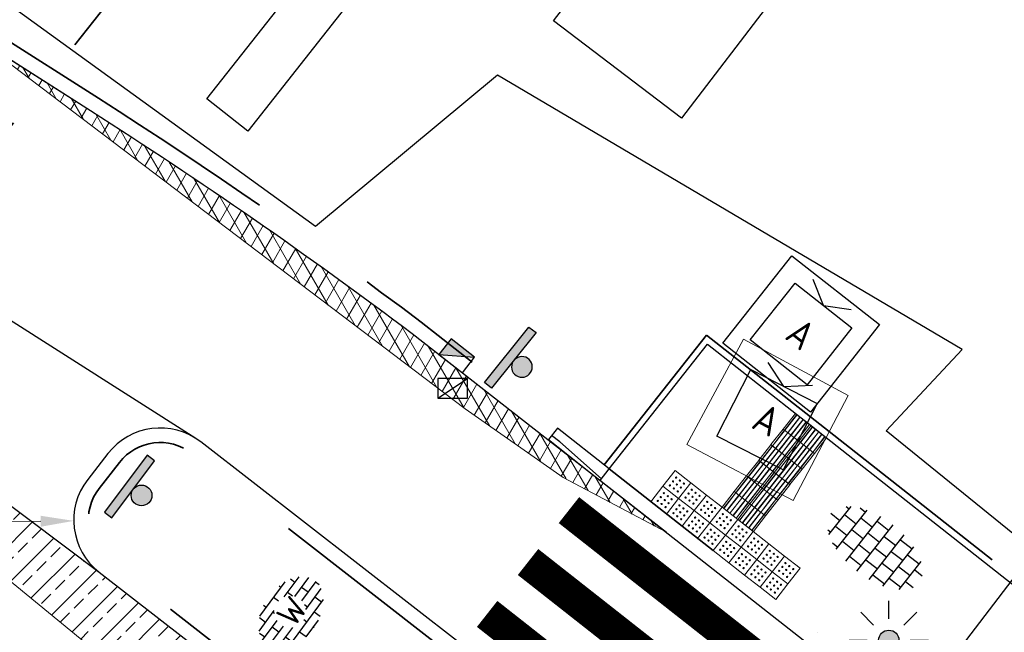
# Model space of a CAD drawing. Header units: metres. Extents: x -1 to 222837, y -2 to 853657.
# Tile 195 of 256: x 111297 to 111312, y 426554 to 426564. Entities that reach past the tile are written whole.
import ezdxf
from ezdxf.enums import TextEntityAlignment as Align

# ---------------------------------------------------------------- set-up
doc = ezdxf.new("R2010")
doc.units = ezdxf.units.M
doc.header["$XCLIPFRAME"] = 0
for name, pattern in [('AL-TEKENBLADGRENS', [11.5, 2.5, -1.5, 1, -1.5, 1, -1.5, 2.5]), ('VH-BUSHALTEBAND', [4, 2, -2]), ('VH-OPSLUITBAND_100X200', [16, 8, -2, 4, -2]), ('VH-TROTTOIRBAND_130-150', [15, 5, -2, 2, -2, 2, -2])]:
    doc.linetypes.add(name, pattern=pattern)
for name, color, linetype, lineweight in [('A-TXT-T25', 7, 'Continuous', 25), ('B-ALG', 8, 'Continuous', 5), ('B-ALG_BEstaand asfalt', 8, 'Continuous', 5), ('B-GRS-WERKGRENS', 4, 'WERKGRENS', 25), ('B-OI-RI-GWA_KOLK-S', 30, 'Continuous', 30), ('B-WE-IE-MEUBILAIR_WEGMEUBILAIR-S', 7, 'Continuous', 25), ('N-WE-GR-BOS-A', 42, 'Continuous', 18), ('N-WE-RI-HWA_GOOT_LIJNGOOT-G', 150, 'Continuous', 35), ('N-WE-RI-HWA_KOLK-S', 150, 'Continuous', 25), ('N-WE-VH-KANTOPSLUITING_OPSLUITBAND_100X200-G VOETPAD', 150, 'VH-OPSLUITBAND_100X200', 35), ('N-WE-VH-KANTOPSLUITING_RWSBAND-G', 210, 'VH-TROTTOIRBAND_130-150', 35), ('N-WE-VH-KANTOPSLUITING_VERLAAGDE BAND', 30, 'VH-BUSHALTEBAND', 35), ('N-WE-VH-KANTOPSLUITING_VOORKANT OB 100X200', 7, 'Continuous', 25), ('N-WE-VH-KANTOPSLUITING_VOORKANT RWS-BAND', 7, 'Continuous', 25), ('N-WE-VH-VERHARDING_ASFALT-A', 252, 'Continuous', 18), ('N-WE-VH-VERHARDING_BETONSTRAATSTEEN-S', 7, 'Continuous', 25), ('N-WE-VH-VERHARDING_TEGEL-S', 7, 'Continuous', 25), ('N-WE-VW-BLINDENGELEIDEROUTE-Geleidetegel_G', 30, 'Continuous', 18), ('N-WE-VW-BLINDENGELEIDEROUTE-noppentetegel_G', 30, 'Continuous', 18), ('N-WE-VW-MARKERING_DWARS_OVERSTEEK_VOETGANGERS-G', 7, 'Continuous', 35), ('X-XX-AL-HOOGTELABEL-T25', 7, 'Continuous', 25), ('X-XX-AL-TEKENBLADGRENS-G blad 2', 7, 'AL-TEKENBLADGRENS', 35)]:
    doc.layers.add(name, color=color, linetype=linetype, lineweight=lineweight)
for name, color, linetype in [('BORD-ZWART', 7, 'Continuous'), ('Verkeersbord', 7, 'Continuous'), ('Verloopband', 7, 'Continuous'), ('X-REF', 7, 'Continuous')]:
    doc.layers.add(name, color=color, linetype=linetype)
doc.styles.add('$0$RPS_18', font='isocp.shx', dxfattribs={"height": 1.8})
doc.styles.add('NLCS-ISO', font='NLCS-ISO.ttf')
doc.styles.add('NLCS-ISO-ANNOTATIEF-T25', font='NLCS-ISO.ttf', dxfattribs={"height": 2.5})
doc.styles.add('NLCS-ISO-M1000-T25', font='NLCS-ISO.ttf')
doc.linetypes.add('WERKGRENS', pattern='A,2.5,-1,[133,ltypeshp.shx,S=1,R=0,X=-1,Y=0],-1,2.5', length=7)
doc.dimstyles.new('NLCS-ANNOTATIEF-T25-PIJL', dxfattribs={"dimtxt": 2.5, "dimasz": 2.5, "dimexe": 2, "dimexo": 2, "dimgap": 0.7, "dimtad": 1, "dimzin": 0, "dimdsep": 46, "dimtxsty": 'NLCS-ISO-ANNOTATIEF-T25', "dimcen": 0, "dimdle": 2, "dimclrd": 256, "dimclre": 256, "dimclrt": 256, "dimadec": 5, "dimazin": 0, "dimtfac": 1, "dimtofl": 0, "dimtmove": 1, "dimatfit": 0, "dimfxl": 2, "dimfxlon": 1, "dimtfillclr": 254, "dimtolj": 1, "dimtzin": 0, "dimlwd": 18, "dimlwe": 18, "dimarcsym": 0})
picture_1 = doc.add_image_def('image1.ecw', size_in_pixel=(400001, 250001))
picture_2 = doc.add_image_def('image2.ecw', size_in_pixel=(120000, 80000))
picture_3 = doc.add_image_def('image6.jpg', size_in_pixel=(765, 757))
picture_4 = doc.add_image_def('image15.png', size_in_pixel=(67, 354))

# ---------------------------------------------------------------- blocks, each defined once
blk = doc.blocks.new('SVH-TEGEL_300X300_DUN_HALFST-SO')
for p, q in [((-3.698147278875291, 2.25), (-2.999999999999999, 2.25)), ((-2.999999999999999, -2.520600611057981), (-2.999999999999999, 2.520600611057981)), ((-1.499999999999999, -2.866499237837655), (-1.499999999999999, 2.866499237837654)), ((-1.499999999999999, 2.25), (0, 2.25)), ((1.110223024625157e-15, -2.972868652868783), (1.110223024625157e-15, 2.972868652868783)), ((1.500000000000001, -2.866499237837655), (1.500000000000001, 2.866499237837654)), ((1.5, 2.25), (3, 2.25)), ((3, -2.520600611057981), (3, 2.520600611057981)), ((-4.885117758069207, 1.5), (-4.499999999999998, 1.5)), ((-4.499999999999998, -1.80215890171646), (-4.499999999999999, 1.80215890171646)), ((-2.999999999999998, 1.5), (-1.499999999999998, 1.5)), ((2.220446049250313e-15, 1.5), (1.500000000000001, 1.5)), ((3.000000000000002, 1.5), (4.500000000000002, 1.5)), ((4.500000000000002, -1.80215890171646), (4.5, 1.80215890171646)), ((-5.658165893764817, 0), (-4.5, 0)), ((-4.499999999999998, 0.7500000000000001), (-2.999999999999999, 0.7500000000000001)), ((-2.999999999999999, 0), (-1.499999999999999, 0)), ((-1.499999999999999, 0.7500000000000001), (1.110223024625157e-15, 0.7500000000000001)), ((0, 0), (1.500000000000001, 0)), ((1.500000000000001, 0.7500000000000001), (3, 0.7500000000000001)), ((3, 0), (4.500000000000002, 0)), ((4.500000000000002, 0.7500000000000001), (5.47514610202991, 0.7500000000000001)), ((-4.5, -0.7500000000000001), (-3, -0.7500000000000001)), ((-1.5, -0.7500000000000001), (0, -0.7500000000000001)), ((1.499999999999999, -0.7500000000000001), (3, -0.7500000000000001)), ((4.5, -0.7500000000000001), (5.47514610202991, -0.7500000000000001)), ((-4.885117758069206, -1.5), (-4.5, -1.5)), ((-2.999999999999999, -1.5), (-1.499999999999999, -1.5)), ((1.110223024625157e-15, -1.5), (1.500000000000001, -1.5)), ((3, -1.5), (4.500000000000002, -1.5)), ((-3.69814727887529, -2.25), (-2.999999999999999, -2.25)), ((-1.499999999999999, -2.25), (1.110223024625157e-15, -2.25)), ((1.500000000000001, -2.25), (3, -2.25))]:
    blk.add_line(p, q)
at = {"style": 'NLCS-ISO'}
blk.add_attdef('FORMAAT', text='', height=1.8, dxfattribs=at).set_placement((-5.758165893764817, 0), align=Align.MIDDLE_RIGHT)
blk.add_attdef('KLEUR', text='', height=1.8, dxfattribs=at).set_placement((5.57514610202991, 0), align=Align.MIDDLE_LEFT)
at = {"style": 'NLCS-ISO', "flags": 1}
blk.add_attdef('FUNCTIE', text='', height=1.8, dxfattribs=at).set_placement((0.1159930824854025, -3.584775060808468), align=Align.MIDDLE_CENTER)
blk = doc.blocks.new('wiu295a')
at = {"layer": 'BORD-ZWART'}
for points in [[(0.02287663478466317, 0), (1.734723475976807e-18, 0), (0, -0.1796360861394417), (0.02287663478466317, -0.1796360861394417)], [(0.02287663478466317, -0.08981804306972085, 1), (0.07516607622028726, -0.08981804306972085, 1)]]:
    blk.add_hatch(color=256, dxfattribs=at).paths.add_polyline_path(points)
blk.add_lwpolyline([(0.02287663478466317, 0), (0, 0), (0, -0.1796360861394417), (0.02287663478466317, -0.1796360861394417)], close=True, dxfattribs=at)
blk.add_circle((0.04902135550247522, -0.08981804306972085), 0.02614472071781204, dxfattribs=at)
blk = doc.blocks.new('Bestaande ondergrondse container')
at = {"color": 7, "lineweight": -3}
for p, q in [((105186.0601822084, 433066.6521815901, -1.535702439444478), (105187.3290782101, 433067.9288581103, -1.535702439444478)), ((105187.3290782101, 433067.9288581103, -1.535702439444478), (105188.6057547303, 433066.6599621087, -1.535702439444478)), ((105186.5056573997, 433066.6535431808, -1.535702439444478), (105187.3304398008, 433067.483382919, -1.535702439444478)), ((105186.9180486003, 433067.0684630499, -1.535702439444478), (105187.0331880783, 433067.5034836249, -1.535702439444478)), ((105187.3304398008, 433067.483382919, -1.535702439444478), (105188.160279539, 433066.658600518, -1.535702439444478)), ((105186.9180486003, 433067.0684630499, -1.535702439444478), (105186.4837399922, 433066.9506664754, -1.535702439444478)), ((105187.3368587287, 433065.3832855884, -1.535702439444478), (105186.0601822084, 433066.6521815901, -1.535702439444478)), ((105187.3354971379, 433065.8287607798, -1.535702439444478), (105186.5056573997, 433066.6535431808, -1.535702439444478)), ((105188.160279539, 433066.658600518, -1.535702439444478), (105187.3354971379, 433065.8287607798, -1.535702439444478)), ((105188.6057547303, 433066.6599621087, -1.535702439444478), (105187.3368587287, 433065.3832855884, -1.535702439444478))]:
    blk.add_line(p, q, dxfattribs=at)
at = {"color": 7, "lineweight": -3, "style": '$0$RPS_18'}
blk.add_text('A', height=0.45, rotation=45.17512346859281, dxfattribs=at).set_placement((105187.3329684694, 433066.6560718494, -1.535702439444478), align=Align.MIDDLE_CENTER)
blk = doc.blocks.new('afvalcontainer')
at = {"color": 8, "lineweight": -3}
for p, q in [((-0.7585607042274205, -0.2475515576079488), (-0.2475515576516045, 0.7585607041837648)), ((-0.2475515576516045, 0.7585607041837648), (0.7585607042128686, 0.2475515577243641)), ((-0.5030561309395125, 0.2555045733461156), (-0.5263289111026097, 0.688898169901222)), ((-0.5030561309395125, 0.2555045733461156), (-0.866749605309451, 0.01865295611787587)), ((0.7585607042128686, 0.2475515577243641), (0.2475515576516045, -0.7585607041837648)), ((0.2475515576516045, -0.7585607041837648), (-0.7585607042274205, -0.2475515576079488))]:
    blk.add_line(p, q, dxfattribs=at)
at = {"color": 8, "lineweight": -3, "style": '$0$RPS_18'}
blk.add_text('A', height=0.4340180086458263, rotation=63.07377086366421, dxfattribs=at).set_placement((0, 0), align=Align.MIDDLE_CENTER)
blk = doc.blocks.new('B-SRI-KOLK_TROTTOIR-SO')
at = {"color": 0}
blk.add_line((-1.124999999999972, 0), (1.124999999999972, 1.499999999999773), dxfattribs=at)
blk.add_3dface([(-1.124999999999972, 0), (1.124999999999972, 0), (1.124999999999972, 1.499999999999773), (-1.124999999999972, 1.499999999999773)], dxfattribs=at)
blk = doc.blocks.new('verloopband')
at = {"layer": 'Verloopband', "flags": 128}
blk.add_lwpolyline([(0, 0.07), (1, 0.07), (1, -0.1500000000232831), (0, -0.1500000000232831)], close=True, dxfattribs=at)
blk.add_lwpolyline([(0, -0.1186965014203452), (0.8408326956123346, -0.07123103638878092), (1, -0.07123103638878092)], dxfattribs=at)
blk = doc.blocks.new('N-SRI-KOLK_TROTTOIR-SO')
blk.add_hatch(color=256).paths.add_polyline_path([(1.125000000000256, 1.499999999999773), (-1.124999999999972, 1.499999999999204), (-1.124999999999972, 5.684341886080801e-13)])
blk.add_line((-1.124999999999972, 0), (1.124999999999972, 1.499999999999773))
at = {"flags": 128}
blk.add_lwpolyline([(-1.124999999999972, 0), (1.124999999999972, 0), (1.124999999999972, 1.499999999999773), (-1.124999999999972, 1.499999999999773)], close=True, dxfattribs=at)
blk = doc.blocks.new('nieuw verkeersbord')
at = {"layer": 'BORD-ZWART'}
h = blk.add_hatch(color=256, dxfattribs=at)
edge = h.paths.add_edge_path(flags=16)
edge.add_ellipse((0, 0), major_axis=(0.1109226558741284, 0.1109226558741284), ratio=1, start_angle=0, end_angle=360, ccw=False)
edge = h.paths.add_edge_path()
edge.add_line((-0.3151499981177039, -0.4644461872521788), (0.5151823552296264, 0.222748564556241))
blk.add_hatch(color=256, dxfattribs=at).paths.add_polyline_path([(0.6026965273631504, 0.1170058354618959), (-0.22763582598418, -0.5701889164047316), (-0.3151499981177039, -0.4644461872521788), (0.5151823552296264, 0.222748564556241)])
blk.add_lwpolyline([(0.6026965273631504, 0.1170058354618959), (-0.22763582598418, -0.5701889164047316), (-0.3151499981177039, -0.4644461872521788), (0.5151823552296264, 0.222748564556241)], close=True, dxfattribs=at)
at = {"layer": 'BORD-ZWART', "extrusion": (0, 0, -1)}
blk.add_ellipse((0, 0), major_axis=(0.1109226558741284, 0.1109226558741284), ratio=0.9999999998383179, start_param=-1.47675163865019, end_param=4.806433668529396, dxfattribs=at)
blk = doc.blocks.new('*D1832')
at = {"layer": 'A-TXT-T25', "linetype": 'Continuous', "lineweight": 18, "transparency": 16777216}
blk.add_line((111294.6094539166, 426555.9546586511), (111297.3493502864, 426555.9861292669), dxfattribs=at)
at = {"layer": 'A-TXT-T25', "transparency": 16777216}
blk.add_solid([(111297.3483931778, 426556.0694571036), (111297.350307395, 426555.90280143), (111297.8493173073, 426555.9918719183)], dxfattribs=at)
at = {"layer": 'Defpoints', "color": 0, "transparency": 16777216}
for p in [(111298.849251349, 426556.0033572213, 6.402370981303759), (111297.8493173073, 426555.9918719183, 6.402370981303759)]:
    blk.add_point(p, dxfattribs=at)
at = {"layer": 'A-TXT-T25', "transparency": 16777216, "insert": (111295.4449192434, 426556.3542805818), "char_height": 0.5, "attachment_point": 5, "rotation": 0.6580738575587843, "style": 'NLCS-ISO-ANNOTATIEF-T25'}
blk.add_mtext('\\A1;R1.00', dxfattribs=at)
blk = doc.blocks.new('N-SIE-WEG_LICHTMAST_SPOT-SO')
h = blk.add_hatch(color=256)
edge = h.paths.add_edge_path()
edge.add_arc((0, 0), 0.7698654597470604, 0, 360)
for p, q in [((-8.731149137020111e-10, 1.624763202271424), (-2.91038304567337e-10, 3.000000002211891)), ((-2.121320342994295, 2.121320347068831), (-1.148881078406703, 1.148881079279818)), ((1.148881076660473, 1.148881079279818), (2.121320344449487, 2.121320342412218)), ((-3.000000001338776, 4.656612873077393e-09), (-1.624763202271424, 2.328306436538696e-09)), ((1.624763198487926, -1.746229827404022e-09), (2.99999999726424, -1.164153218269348e-09)), ((-2.121320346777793, -2.121320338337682), (-1.148881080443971, -1.148881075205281)), ((1.148881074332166, -1.148881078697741), (2.12132034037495, -2.121320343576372)), ((-3.783497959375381e-09, -2.999999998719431), (-2.91038304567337e-09, -1.624763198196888))]:
    blk.add_line(p, q)
blk.add_circle((0, 0), 0.7698654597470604)
at = {"style": 'NLCS-ISO'}
blk.add_attdef('TYPE', text='', height=1.8, dxfattribs=at).set_placement((-2.91038304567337e-10, 3.000000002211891), align=Align.BOTTOM_CENTER)
blk = doc.blocks.new('Geleidetegel')
at = {"layer": 'N-WE-VW-BLINDENGELEIDEROUTE-Geleidetegel_G', "transparency": 33554585, "flags": 128}
for points in [[(0, 0.2999999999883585), (0.3000000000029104, 0.2999999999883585), (0.3000000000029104, 0), (0, 0)], [(0.03199999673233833, 0.2919999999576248), (0.02799999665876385, 0.2919999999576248), (0.0279999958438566, 0.007999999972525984), (0.03199999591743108, 0.007999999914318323)], [(0.09199999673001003, 0.2919999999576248), (0.08799999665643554, 0.2919999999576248), (0.08799999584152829, 0.007999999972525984), (0.09199999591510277, 0.007999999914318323)], [(0.1519999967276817, 0.2919999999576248), (0.1479999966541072, 0.2919999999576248), (0.1479999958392, 0.007999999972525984), (0.1519999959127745, 0.007999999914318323)], [(0.2119999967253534, 0.2919999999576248), (0.2079999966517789, 0.2919999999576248), (0.2079999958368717, 0.007999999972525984), (0.2119999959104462, 0.007999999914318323)], [(0.2719999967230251, 0.2919999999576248), (0.2679999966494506, 0.2919999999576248), (0.2679999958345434, 0.007999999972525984), (0.2719999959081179, 0.007999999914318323)]]:
    blk.add_lwpolyline(points, close=True, dxfattribs=at)
blk = doc.blocks.new('Noppentegel')
at = {"layer": 'N-WE-VW-BLINDENGELEIDEROUTE-noppentetegel_G', "transparency": 33554585, "flags": 128}
blk.add_lwpolyline([(0, 0.2999999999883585), (0.3000000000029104, 0.2999999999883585), (0.3000000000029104, 0), (0, 0)], close=True, dxfattribs=at)
at = {"layer": 'N-WE-VW-BLINDENGELEIDEROUTE-noppentetegel_G', "transparency": 33554585}
for centre in [(0.07499999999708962, 0.2249999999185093), (0.07499999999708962, 0.1499999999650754), (0.1499999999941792, 0.2249999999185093), (0.1499999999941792, 0.1499999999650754), (0.2249999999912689, 0.2249999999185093), (0.2249999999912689, 0.1499999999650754), (0.07499999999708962, 0.07500000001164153), (0.1499999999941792, 0.07500000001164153), (0.2249999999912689, 0.07500000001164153)]:
    blk.add_circle(centre, 0.01, dxfattribs=at)
blk = doc.blocks.new('BSS wit')
h = blk.add_hatch()
h.set_pattern_fill('AR-BRSTD', color=256, scale=0.009233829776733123, angle=0.1624674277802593, style=0)
h.set_pattern_definition([(0.1624674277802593, (-601.5461458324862, -259.7712112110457), (-0.001773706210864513, 0.62551373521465), []), (90.16246742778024, (-601.5461458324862, -259.7712112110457), (-0.9399270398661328, 0.6228535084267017), [0.6255162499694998, -0.6255162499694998])])
edge = h.paths.add_edge_path()
edge.add_ellipse((-0.03022775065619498, -0.03658207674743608), major_axis=(3.037469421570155, 0.008613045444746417), ratio=0.6810508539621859, start_angle=0, end_angle=360)
edge = h.paths.add_edge_path(flags=16)
edge.add_arc((-0.003769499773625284, 0.07259626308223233), 1.199928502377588, 270.0000000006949, 360)
edge.add_arc((-0.003769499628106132, 0.07259626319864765), 1.199928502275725, 359.9999999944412, 450.0000000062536)
edge.add_arc((-0.003769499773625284, 0.07259626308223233), 1.199928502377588, 89.99999999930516, 180)
edge.add_arc((-0.003769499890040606, 0.072596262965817), 1.199928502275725, 179.9999999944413, 270.0000000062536)
at = {"layer": 'X-XX-AL-HOOGTELABEL-T25', "insert": (-0.8619988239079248, 0.8792535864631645), "char_height": 1.799999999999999, "attachment_point": 1, "style": 'NLCS-ISO-M1000-T25'}
blk.add_mtext_dynamic_manual_height_columns('\\pt3.6;W', width=14.67812013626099, gutter_width=12.5, heights=[0], dxfattribs=at)

msp = doc.modelspace()

# ---------------------------------------------------------------- hatches: boundary and pattern name
at = {"layer": 'N-WE-GR-BOS-A', "transparency": 33554559}
h = msp.add_hatch(dxfattribs=at)
h.set_pattern_fill('AGR-BOSPLANTSOEN', color=102, scale=0.2, style=0, pattern_type=2)
h.set_pattern_definition([(0, (-0.75, 0), (0.2, 0.2), [0.24, -0.16]), (90, (-0.63, -0.08000000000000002), (-0.8, 4.898587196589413e-17), [0.16, -0.24]), (90, (-0.4299999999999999, 0.12), (-0.8, 4.898587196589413e-17), [0.16, -0.24]), (90, (-0.23, -0.04000000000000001), (-0.8, 4.898587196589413e-17), [0.08000000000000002, -0.3200000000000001]), (90, (-0.02999999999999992, 0.16), (-0.8, 4.898587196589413e-17), [0.08000000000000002, -0.3200000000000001])])
edge = h.paths.add_edge_path()
edge.add_arc((111241.0509476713, 426592.1892188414), 0.2800000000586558, 142.6659555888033, 234.754318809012, ccw=False)
edge.add_line((111240.8283159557, 426592.3590279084), (111241.9001414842, 426593.764267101))
edge.add_line((111241.9001414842, 426593.764267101), (111253.3721972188, 426585.0141252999))
edge.add_line((111253.3721972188, 426585.0141252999), (111296.0274573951, 426552.4794528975))
edge.add_line((111296.0274573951, 426552.4794528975), (111299.6357643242, 426549.7251141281))
edge.add_arc((111299.4659552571, 426549.5024824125), 0.2800000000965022, -37.36442750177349, 52.66595556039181, ccw=False)
edge.add_arc((111299.4659552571, 426549.5024824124), 0.2800000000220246, 232.66595558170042, 322.635572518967, ccw=False)
edge.add_line((111299.2961461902, 426549.2798506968), (111295.6211065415, 426552.0850888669))
edge.add_line((111295.6211065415, 426552.0850888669), (111254.090831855, 426583.7616951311))
edge.add_line((111254.090831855, 426583.7616951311), (111252.0806476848, 426585.2949335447))
edge.add_arc((111221.6241786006, 426545.3643451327), 50.22000000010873, 52.66595557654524, 63.97588805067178)
edge.add_line((111243.6581709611, 426590.4925135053), (111242.1236319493, 426591.2417577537))
edge.add_arc((111246.4113771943, 426600.0235566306), 9.772653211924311, 235.5944124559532, 243.97588805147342, ccw=False)
at = {"layer": 'N-WE-VH-VERHARDING_ASFALT-A', "transparency": 33554559}
h = msp.add_hatch(dxfattribs=at)
h.set_pattern_fill('AVH-ASFALT_LAAG2-D', color=256, scale=20, style=0, pattern_type=2)
h.set_pattern_definition([(45, (0, 0), (-0.2828427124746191, 0.2828427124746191), []), (45, (0.24, 0), (-0.2828427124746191, 0.2828427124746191), [0.2, -0.1])])
h.paths.add_polyline_path([(111298.2353987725, 426555.2139365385), (111284.2847763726, 426565.7187039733), (111284.099336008, 426565.4829823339), (111284.4051802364, 426565.2423770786), (111285.1351178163, 426564.6681409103), (111287.225, 426563.001), (111293.604, 426557.772), (111299.297, 426553.102), (111304.208, 426549.126), (111304.8081575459, 426548.6202144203), (111305.5256451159, 426549.5163981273), (111305.3271848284, 426549.6726491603), (111302.1764050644, 426552.136944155), (111302.1824950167, 426552.1446792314)])
h = msp.add_hatch(dxfattribs=at)
h.set_pattern_fill('AVH-ASFALT', color=256, style=0, pattern_type=2)
h.set_pattern_definition([(59.99999999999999, (107770.7087578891, 433861.1106310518), (-0.1732050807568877, 0.1), []), (120, (107770.7087578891, 433861.1106310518), (-0.1732050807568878, -0.09999999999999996), [])])
h.paths.add_polyline_path([(111298.1034125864, 426562.2040033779), (111296.3274089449, 426563.3354391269), (111297.039, 426562.796), (111303.7689999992, 426557.6870000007), (111305.25, 426556.6510000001), (111306.8133858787, 426555.8191487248), (111305.7380432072, 426556.6649285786), (111302.9695843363, 426558.826573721, 0.01975236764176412)])

# ---------------------------------------------------------------- linework, layer by layer
at = {"flags": 128}
msp.add_lwpolyline([(111299.6937395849, 426557.2412918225), (111276.0351859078, 426572.3238016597, 0.3838727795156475), (111275.8371865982, 426572.2907281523), (111275.8281217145, 426572.279338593, 0.4220898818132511), (111275.8552571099, 426572.0661010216), (111298.2353987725, 426555.2139365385)], format="xyb", dxfattribs=at)
msp.add_lwpolyline([(111307.7082770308, 426549.4112879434), (111314.3572247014, 426558.1285293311)], dxfattribs=at)
at = {"layer": 'B-ALG'}
for p, q in [((111307.125, 426557.15), (111307.981, 426558.744)), ((111307.981, 426558.744), (111309.563, 426557.892)), ((111309.563, 426557.892), (111308.732, 426556.301)), ((111308.732, 426556.301), (111307.125, 426557.15))]:
    msp.add_line(p, q, dxfattribs=at)
at = {"layer": 'B-ALG_BEstaand asfalt'}
msp.add_lwpolyline([(111284.2847763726, 426565.7187039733), (111284.099336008, 426565.4829823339), (111284.4051802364, 426565.2423770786), (111285.1351178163, 426564.6681409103), (111287.225, 426563.001), (111293.604, 426557.772), (111299.297, 426553.102), (111304.208, 426549.126), (111304.8081575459, 426548.6202144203), (111305.5280072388, 426549.5193485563)], dxfattribs=at)
msp.add_lwpolyline([(111298.1034125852, 426562.2040033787), (111296.3274089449, 426563.3354391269), (111297.039, 426562.796), (111303.7689999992, 426557.6870000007), (111305.25, 426556.6510000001), (111306.8133858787, 426555.8191487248), (111305.7380432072, 426556.6649285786), (111302.9695843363, 426558.826573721, 0.01975236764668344), (111298.1034125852, 426562.2040033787)], format="xyb", close=True, dxfattribs=at)
at = {"layer": 'B-GRS-WERKGRENS', "flags": 128}
msp.add_lwpolyline([(110696.0424106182, 426984.6551705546), (110683.8610691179, 426993.057474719), (110681.5433510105, 426989.6480306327), (110647.804664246, 426943.6555516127), (110640.0829047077, 426933.436593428), (110631.1127847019, 426920.9005163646, 0.1052077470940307), (110625.3199437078, 426903.2705121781), (110623.1194538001, 426903.113495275), (110622.830169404, 426899.1403920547), (110622.8256512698, 426889.0690046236), (110624.3139670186, 426881.9130925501), (110619.9477974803, 426879.8592502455), (110610.3848135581, 426873.207518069), (110605.3942378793, 426863.2002755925), (110609.4477666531, 426861.4866118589), (110615.1856417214, 426858.504099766), (110624.3282556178, 426850.7907658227), (110624.9801728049, 426851.6021558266), (110633.8740789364, 426844.4562824), (110643.0504079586, 426836.1434560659), (110655.367388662, 426823.3668903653), (110656.8702434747, 426821.8449883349), (110655.5568984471, 426820.1318635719), (110651.997115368, 426815.8250707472), (110661.0856959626, 426808.0310218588), (110673.7143256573, 426797.891610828), (110678.993274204, 426800.934996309), (110682.0086933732, 426797.6368472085), (110681.344112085, 426795.888686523), (110682.3405690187, 426793.9995004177), (110688.6091525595, 426792.8126839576), (110694.41617521, 426788.3905130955), (110707.3497558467, 426779.7534084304), (110715.9972366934, 426773.9650536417), (110732.7150735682, 426767.3389972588), (110745.7247381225, 426763.2028363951), (110771.1913910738, 426758.3730034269, 0.0609614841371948), (110771.6742144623, 426758.3185337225), (110776.6174174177, 426758.3651608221, 0.2032448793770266), (110778.0491764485, 426758.9882305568), (110779.3917933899, 426760.4027955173), (110780.9872746, 426760.4433705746), (110817.1705238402, 426756.6065852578), (110816.6589365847, 426751.3460615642), (110815.9469375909, 426746.5189721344), (110856.8361080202, 426742.5539318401), (110868.4640110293, 426743.0014730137), (110903.6966093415, 426739.1644006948), (110904.3847656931, 426743.7349138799), (110908.7550371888, 426743.067090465), (110933.5331868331, 426740.8074904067), (110948.0407957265, 426738.8472880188), (110947.4256188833, 426740.872800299), (110946.14130311, 426744.2354513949), (110945.7955257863, 426745.680326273), (110945.6322420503, 426748.1470819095), (110946.2840048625, 426749.2657339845), (110950.5499639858, 426751.1074321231), (110955.1424905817, 426754.8833393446), (110957.0300469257, 426770.6443471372, -0.1858070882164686), (110962.343869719, 426783.753041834), (110989.6664400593, 426800.1272763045), (111094.2751625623, 426788.8927554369), (111096.9392651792, 426786.253642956), (111113.3869913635, 426770.393124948), (111118.0944315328, 426765.9923202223), (111122.4935519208, 426760.6995836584), (111125.9314280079, 426762.8446207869), (111132.5525830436, 426748.3003109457), (111130.7560233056, 426746.1018552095), (111135.827440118, 426730.5827594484), (111138.6735798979, 426726.3464544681), (111145.5036009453, 426725.303642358), (111154.9471366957, 426706.8248590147), (111165.76027422, 426690.1519650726), (111168.851010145, 426684.8194480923, -0.462362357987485), (111168.5963034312, 426684.1014306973), (111167.0070755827, 426683.4964546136, 0.4204840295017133), (111166.7215780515, 426682.8413432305), (111168.1987302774, 426679.1970582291, 0.40810617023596), (111168.8402120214, 426678.9176776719), (111171.0562501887, 426679.762441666, -0.386510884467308), (111171.6824437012, 426679.5170764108), (111181.5180577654, 426659.6501397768, -0.0508334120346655), (111182.4436142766, 426652.4703984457), (111182.031374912, 426643.9229877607, 0.142473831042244), (111183.8712131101, 426635.0931973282), (111183.4465153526, 426634.924478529, 0.4355485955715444), (111183.1809875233, 426634.2421237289), (111186.4655892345, 426627.4500798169, 0.3910090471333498), (111187.0967900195, 426627.2016989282), (111187.7695481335, 426627.4630768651, -0.6217046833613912), (111188.6778044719, 426626.8695499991), (111191.3535551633, 426623.208575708), (111193.494133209, 426621.7053319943, 0.03124526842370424), (111201.9852196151, 426616.7325161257), (111203.0998856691, 426614.7510582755), (111204.6820374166, 426609.1243931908), (111214.9385831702, 426601.3343371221), (111217.1204325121, 426598.7394550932), (111225.8994778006, 426589.035863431), (111234.1322241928, 426582.7269041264), (111239.4891358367, 426579.6722427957), (111245.6834836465, 426577.3486070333), (111253.4748506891, 426571.9169365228), (111263.600017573, 426564.0525658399), (111282.5854008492, 426548.9024020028), (111301.6691665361, 426532.7467470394, 0.3053725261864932), (111302.2244556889, 426532.685563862), (111306.0352668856, 426534.6841494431, -0.298082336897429), (111306.5802422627, 426534.6314635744), (111324.4608518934, 426520.2967962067), (111328.5946763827, 426517.3176255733), (111334.5616632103, 426512.189702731), (111347.6675561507, 426496.9045799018), (111348.8031598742, 426495.516090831), (111350.8304166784, 426490.6816078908), (111350.3673808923, 426489.5287751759), (111350.1567323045, 426488.1129573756), (111358.3016534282, 426484.7489423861), (111354.8473972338, 426480.6643686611), (111368.3122871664, 426468.1831469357), (111377.3553120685, 426476.9960461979, 0.136337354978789), (111383.9434717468, 426482.7516307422), (111385.2074762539, 426486.3350175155, 0.129089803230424), (111392.532275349, 426491.08500952), (111402.9597618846, 426500.6812524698), (111414.8163060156, 426512.193576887), (111417.847649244, 426515.9853237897), (111419.2589309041, 426514.9337798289), (111421.375873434, 426518.0123052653), (111420.2224410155, 426518.9196459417), (111422.8099583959, 426522.1924138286), (111426.8629929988, 426530.068227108, 0.03507058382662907), (111434.8335464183, 426544.8205773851), (111439.2412545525, 426554.013396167, -0.05230805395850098), (111448.8827128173, 426568.11942653, -0.04052095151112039), (111456.7486855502, 426576.4924393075, -0.04669515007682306), (111473.4247516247, 426590.6197913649), (111485.5950519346, 426597.7661564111, -0.0126766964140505), (111492.9284637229, 426600.9579905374), (111508.064891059, 426606.5203502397, 0.4105065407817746), (111508.3638889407, 426607.1561677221), (111505.567801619, 426615.0734380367, 0.4168207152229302), (111504.9256500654, 426615.3768979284, 0.09058647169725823), (111453.555254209, 426585.3427411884, 0.0753553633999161), (111438.7111210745, 426569.8857630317), (111431.5958255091, 426575.2905675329), (111449.986385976, 426597.6331641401, -0.01679181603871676), (111466.0878947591, 426610.5482008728, -0.05573669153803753), (111491.1449302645, 426625.908952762), (111496.7622742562, 426628.2819660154), (111500.013407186, 426627.407951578), (111496.8382076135, 426635.2441374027, 0.4365131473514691), (111496.1526020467, 426635.5042808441), (111483.8851358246, 426629.4185922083), (111469.1011372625, 426620.6491564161), (111459.7602761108, 426613.6987198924), (111449.6345021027, 426605.6254215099), (111441.1155601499, 426596.9368725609), (111429.1984306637, 426582.1603433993), (111431.0516379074, 426580.4574508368), (111406.385529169, 426549.5490506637), (111397.0352837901, 426537.6586220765), (111395.2825450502, 426538.9635782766), (111392.9954836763, 426535.9500772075), (111394.7181917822, 426534.6519633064), (111385.0563274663, 426522.0908441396), (111383.998881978, 426523.6376428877), (111382.3411651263, 426528.1461280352), (111377.4374856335, 426522.2270736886), (111374.2352015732, 426518.6692079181), (111371.5930673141, 426517.3489785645), (111368.7588418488, 426516.8835270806, -0.1652701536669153), (111368.4414496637, 426516.9363142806), (111351.2648663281, 426526.1508119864), (111324.3950704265, 426546.6660156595, -0.3657024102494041), (111324.2558469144, 426547.2959404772), (111327.3573267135, 426553.7283450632), (111318.6307447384, 426557.5296837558), (111316.9930048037, 426553.805328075, -0.2920440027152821), (111316.5452733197, 426553.5066962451), (111315.0912189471, 426553.4776958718, -0.1776703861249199), (111314.7655320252, 426553.5898813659), (111310.1407708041, 426557.3558275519), (111311.2886824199, 426558.5857615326), (111304.2587068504, 426562.740527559), (111301.5045101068, 426560.4491779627), (111295.9509170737, 426564.4742953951), (111281.0543463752, 426575.691173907), (111258.9288033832, 426592.9569866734), (111249.3591269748, 426601.8547746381, -0.3438650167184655), (111248.8512886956, 426603.8594393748), (111251.0811483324, 426609.1697081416), (111244.5636833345, 426612.1342434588), (111243.3012762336, 426609.3809142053, -0.3875099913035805), (111240.2469963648, 426608.7096509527), (111235.9586375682, 426611.3733961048), (111222.8522928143, 426621.7348748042, -0.1019607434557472), (111210.3565032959, 426637.5663158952), (111200.0165414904, 426658.1072848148), (111201.4139297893, 426658.6407837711), (111199.3001419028, 426663.2598293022), (111197.990567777, 426662.7332623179), (111191.4076180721, 426676.631880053), (111174.4849299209, 426716.3815768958), (111175.4097380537, 426716.7231408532), (111171.0204715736, 426729.4174275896), (111175.0412392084, 426731.1850402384), (111170.1325293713, 426742.3425696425), (111166.2237700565, 426740.4392321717, -0.4104640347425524), (111165.5681753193, 426740.6917918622), (111138.6135310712, 426800.393406), (111133.3696647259, 426808.9959745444), (111125.2445901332, 426812.7714929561), (111122.0803651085, 426814.7113457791), (111120.4074520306, 426811.7274499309), (111112.4651295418, 426815.0538565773), (111113.977004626, 426818.0227839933), (111102.5933559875, 426823.5257286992), (111102.2144963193, 426825.6443524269), (111101.5386328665, 426826.1039587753), (111098.4509470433, 426820.0386147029), (111098.1228457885, 426816.7559039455, -0.478314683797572), (111097.1303952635, 426815.986897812), (111079.7527907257, 426814.8965485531), (111037.4826749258, 426818.9619052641), (111036.1483266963, 426820.6759548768), (111025.3218959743, 426821.8651132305, -0.5882686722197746), (111024.7204334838, 426822.569905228), (111025.1154108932, 426826.7463354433), (111011.1397127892, 426828.3732325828), (111010.5097895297, 426823.3769909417), (110975.0569334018, 426827.1641008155, -0.4227404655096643), (110973.7842456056, 426826.1450109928), (110972.2564244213, 426826.4377795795), (110959.5596344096, 426833.3733697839), (110958.1602694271, 426830.4089901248), (110957.3953844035, 426829.0990291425), (110954.2397359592, 426830.6758590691, 0.4177602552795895), (110954.0263178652, 426831.7811746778), (110953.0451344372, 426832.2922727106), (110947.7288154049, 426821.886746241, 0.394831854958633), (110948.079380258, 426820.5624144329), (110946.5008571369, 426817.2404017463, 0.3462481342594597), (110946.8876094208, 426815.870804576), (110948.0793661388, 426815.2822856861), (110932.6312583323, 426785.3127970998), (110928.0532306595, 426787.6810755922), (110926.081643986, 426783.9946362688), (110917.9799517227, 426788.1352166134), (110915.9109427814, 426784.420039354), (110924.7467047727, 426780.0295897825), (110923.0733290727, 426776.8553623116, -0.3567778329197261), (110920.2971560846, 426775.4672004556), (110916.1874682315, 426776.0071526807), (110915.9141179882, 426771.5713775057), (110913.7364615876, 426768.8555163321), (110905.8767397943, 426769.8295395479), (110900.4013746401, 426769.4948759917), (110863.126309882, 426773.5085708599), (110863.247554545, 426775.3474385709), (110848.0469843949, 426776.8986724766), (110848.3121041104, 426779.5808031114), (110834.4844412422, 426781.2506378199), (110832.1514304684, 426778.2106531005), (110815.857433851, 426780.0037900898), (110815.8584460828, 426779.150257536), (110801.2396741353, 426780.3392063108), (110782.6092630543, 426782.2219722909), (110759.41428257, 426784.7076510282), (110754.5988243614, 426785.9779470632), (110742.7449673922, 426787.114928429, -0.0827147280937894), (110722.4689886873, 426795.3305461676), (110715.9744031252, 426799.6761978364), (110697.6210586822, 426814.5446948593), (110698.7305499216, 426815.853947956), (110693.1992237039, 426820.2995663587), (110694.4011490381, 426821.1955596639), (110690.4311747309, 426824.4067555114), (110689.2759485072, 426823.1937622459), (110680.9801091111, 426829.6825374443), (110667.8024201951, 426840.4946842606), (110648.2980021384, 426856.8491433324), (110644.9706787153, 426860.4464978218), (110640.9767328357, 426865.7977173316, -0.1510224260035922), (110633.025099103, 426899.4367234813), (110633.3008182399, 426902.5890342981), (110632.083548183, 426902.7381201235, -0.03387084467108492), (110634.6762229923, 426913.6872321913, -0.06423241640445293), (110643.7421415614, 426928.4732599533), (110681.0034763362, 426978.4880537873), (110692.6867641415, 426980.9045032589)], format="xyb", close=True, dxfattribs=at)
at = {"layer": 'N-WE-VH-KANTOPSLUITING_OPSLUITBAND_100X200-G VOETPAD', "flags": 128}
msp.add_lwpolyline([(111305.87175989, 426556.8396113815), (111307.419494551, 426558.8054471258), (111309.2764696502, 426557.3434202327), (111312.021176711, 426555.1824674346), (111315.9270043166, 426552.1073454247)], dxfattribs=at)
at = {"layer": 'N-WE-VH-KANTOPSLUITING_RWSBAND-G', "flags": 128}
msp.add_lwpolyline([(111247.5610600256, 426598.1748008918), (111272.1512440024, 426579.4189996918, 0.02109596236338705), (111279.0522760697, 426574.6017312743), (111298.2216182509, 426562.389549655, -0.01975236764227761), (111303.1020641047, 426559.0022128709), (111305.1624611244, 426557.3934307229)], format="xyb", dxfattribs=at)
msp.add_lwpolyline([(111302.1449136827, 426552.4525878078), (111303.4192518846, 426554.0711724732), (111299.6349826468, 426557.0138156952, 0.4142135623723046), (111298.5404295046, 426556.8768725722), (111298.2335032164, 426556.4821622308, 0.4142135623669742), (111298.3704463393, 426555.3876090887)], format="xyb", close=True, dxfattribs=at)
at = {"layer": 'N-WE-VH-KANTOPSLUITING_VERLAAGDE BAND', "flags": 128}
msp.add_lwpolyline([(111305.9503592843, 426556.7777923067), (111309.0948441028, 426554.3046289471)], dxfattribs=at)
at = {"layer": 'N-WE-VH-KANTOPSLUITING_VOORKANT OB 100X200', "flags": 128}
msp.add_lwpolyline([(111305.9503614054, 426556.7777906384), (111307.4362052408, 426558.6650165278), (111309.2293638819, 426557.2532333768), (111311.9593167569, 426555.1038967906), (111315.7865728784, 426552.0906353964)], dxfattribs=at)
at = {"layer": 'N-WE-VH-KANTOPSLUITING_VOORKANT RWS-BAND', "flags": 128}
msp.add_lwpolyline([(111247.4271430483, 426598.0002539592), (111272.0178225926, 426579.2440747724, 0.0210959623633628), (111278.9340704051, 426574.4161849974), (111298.1034125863, 426562.2040033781, -0.01975236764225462), (111302.9695843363, 426558.826573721), (111305.7380432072, 426556.6649285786), (111308.8821433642, 426554.1920270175), (111310.2878038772, 426553.0853274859), (111322.9068073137, 426543.1501795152), (111324.3520775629, 426542.0122945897), (111358.6334210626, 426515.022031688, 0.1796500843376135), (111375.8621181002, 426509.4756281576, 0.1117697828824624), (111382.2514436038, 426511.2210582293)], format="xyb", dxfattribs=at)
msp.add_lwpolyline([(111303.7290219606, 426554.1089810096), (111299.7700302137, 426557.1874882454, 0.4142135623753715), (111298.3667569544, 426557.0119201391), (111298.0598306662, 426556.6172097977, 0.414213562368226), (111298.2353987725, 426555.2139365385), (111302.1824950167, 426552.1446792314)], format="xyb", close=True, dxfattribs=at)
at = {"layer": 'N-WE-VW-MARKERING_DWARS_OVERSTEEK_VOETGANGERS-G', "transparency": 33554687, "const_width": 0.5, "flags": 128}
for points in [[(111308.4825655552, 426553.6804158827), (111305.3397397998, 426556.1548140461)], [(111307.8639660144, 426552.8947094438), (111304.7211402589, 426555.3691076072)], [(111307.2453664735, 426552.1090030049), (111304.1025407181, 426554.5834011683)]]:
    msp.add_lwpolyline(points, dxfattribs=at)
at = {"layer": 'X-XX-AL-TEKENBLADGRENS-G blad 2', "color": 4, "flags": 128}
msp.add_lwpolyline([(111324.6444254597, 426597.2112694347), (111437.4824237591, 426508.3720662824), (111386.4284416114, 426443.52649196), (111273.590443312, 426532.3656951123)], close=True, dxfattribs=at)

# ---------------------------------------------------------------- block references
at = {"rotation": 269.8396371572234}
msp.add_blockref('afvalcontainer', (111308.3345901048, 426557.5222033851), dxfattribs=at)
at = {"layer": 'B-OI-RI-GWA_KOLK-S', "xscale": 0.1999999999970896, "yscale": 0.1999999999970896, "zscale": 0.1999999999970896}
msp.add_blockref('B-SRI-KOLK_TROTTOIR-SO', (111303.582, 426557.849, -1.082), dxfattribs=at)
msp.add_blockref('B-SRI-KOLK_TROTTOIR-SO', (111303.582, 426557.849, -1.082), dxfattribs=at)
at = {"layer": 'B-WE-IE-MEUBILAIR_WEGMEUBILAIR-S', "xscale": 0.2, "yscale": 0.2, "zscale": 2}
msp.add_blockref('N-SIE-WEG_LICHTMAST_SPOT-SO', (111310.1782704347, 426554.1836611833), dxfattribs=at)
at = {"layer": 'N-WE-RI-HWA_GOOT_LIJNGOOT-G', "xscale": 0.9368272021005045, "yscale": 0.9368272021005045, "zscale": 0.9368272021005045, "rotation": 276.6109390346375}
msp.add_blockref('Bestaande ondergrondse container', (-303047.0024934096, 477738.0119384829, 1.43868781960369), dxfattribs=at)
at = {"layer": 'N-WE-RI-HWA_KOLK-S', "xscale": 0.1999999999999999, "yscale": 0.1999999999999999, "zscale": 0.1999999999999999, "rotation": 321.984904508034}
msp.add_blockref('N-SRI-KOLK_TROTTOIR-SO', (111303.550741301, 426558.3727952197), dxfattribs=at)
at = {"layer": 'N-WE-VH-VERHARDING_BETONSTRAATSTEEN-S', "color": 1, "xscale": 0.2, "yscale": 0.2, "zscale": 0.2, "rotation": 53.44401560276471}
msp.add_blockref('BSS wit', (111301.1346512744, 426554.6088899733), dxfattribs=at)
at = {"layer": 'N-WE-VH-VERHARDING_TEGEL-S', "xscale": 0.15, "yscale": 0.15, "zscale": 0.15, "rotation": 321.7790410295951}
msp.add_blockref('SVH-TEGEL_300X300_DUN_HALFST-SO', (111309.970083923, 426555.58105419), dxfattribs=at)
at = {"layer": 'N-WE-VW-BLINDENGELEIDEROUTE-Geleidetegel_G', "xscale": -1, "rotation": 141.9548279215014}
for p in [(111308.7651187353, 426557.6186375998), (111308.5802329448, 426557.3823808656), (111309.0019198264, 426557.4344495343), (111308.8170340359, 426557.1981928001), (111308.3948035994, 426557.145427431), (111308.2103434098, 426556.9082764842), (111308.6316046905, 426556.9612393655), (111308.0254576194, 426556.6720197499), (111308.4471445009, 426556.7240884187), (111308.2622587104, 426556.4878316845), (111307.8409974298, 426556.4348688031), (111308.0777985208, 426556.2506807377)]:
    msp.add_blockref('Geleidetegel', p, dxfattribs=at)
at = {"layer": 'N-WE-VW-BLINDENGELEIDEROUTE-noppentetegel_G', "xscale": -1, "rotation": 141.9548279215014}
for p in [(111306.9473410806, 426556.7532647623), (111306.7624563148, 426556.5170072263), (111307.1835986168, 426556.5683799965), (111306.9987138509, 426556.3321224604), (111307.4198561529, 426556.3834952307), (111307.656113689, 426556.1986104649), (111307.2349713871, 426556.1472376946), (111307.8923712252, 426556.013725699), (111307.4712289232, 426555.9623529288), (111307.7074864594, 426555.777468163), (111308.1286287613, 426555.8288409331), (111307.9437439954, 426555.592583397), (111308.3648862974, 426555.6439561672), (111308.1800015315, 426555.4076986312), (111308.6011438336, 426555.4590714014), (111308.4162590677, 426555.2228138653)]:
    msp.add_blockref('Noppentegel', p, dxfattribs=at)
at = {"layer": 'Verkeersbord', "rotation": 191.7664541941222}
msp.add_blockref('nieuw verkeersbord', (111304.6281299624, 426558.3222986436), dxfattribs=at)
at = {"layer": 'Verkeersbord', "xscale": 5.999999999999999, "yscale": 5.999999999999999, "zscale": 0.8724086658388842, "rotation": 323.1599575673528}
msp.add_blockref('wiu295a', (111298.9622274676, 426556.9850577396), dxfattribs=at)
at = {"layer": 'Verloopband', "xscale": -1, "rotation": 321.814197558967}
msp.add_blockref('verloopband', (111305.9070864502, 426556.722769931), dxfattribs=at)

# ---------------------------------------------------------------- dimensions: what is measured, and where the dimension line sits
at = {"layer": 'A-TXT-T25'}
dim = msp.add_radius_dim(center=(111298.849251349, 426556.0033572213, -0.1), mpoint=(111297.8493173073, 426555.9918719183, -0.1), dimstyle='NLCS-ANNOTATIEF-T25-PIJL', dxfattribs=at)
dim.commit()
dim.dimension.update_dxf_attribs({"geometry": '*D1832', "text_midpoint": (111295.4493985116, 426555.9643063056, -6.502370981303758), "dimtype": 164})

# ---------------------------------------------------------------- pictures from other files: only their frames are drawn
at = {"layer": 'Verkeersbord'}
image = msp.add_image(picture_4, insert=(111299.8637178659, 426562.380098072, -6.402370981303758), size_in_units=(0.7878253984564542, 4.162540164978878), rotation=-38.21393749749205, dxfattribs=at)
image.dxf.flags = 7
image = msp.add_image(picture_3, insert=(111305.1083141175, 426563.5620095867, -6.402370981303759), size_in_units=(2.4335830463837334, 2.4081338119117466), rotation=-37.33404441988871, dxfattribs=at)
image.dxf.flags = 7
at = {"layer": 'X-REF'}
image = msp.add_image(picture_1, insert=(100000.0001220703, 424999.9000854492), size_in_units=(39999.999999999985, 25000.03749990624), dxfattribs=at)
image.set_boundary_path([(93497.82547057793, 208977.5368132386), (156894.5072804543, 250000.5)])
image = msp.add_image(picture_2, insert=(109499.5231476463, 424999.9595134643), size_in_units=(6001.861758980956, 4001.241172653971), dxfattribs=at)
image.dxf.flags = 7

doc.saveas('drawing.dxf')
